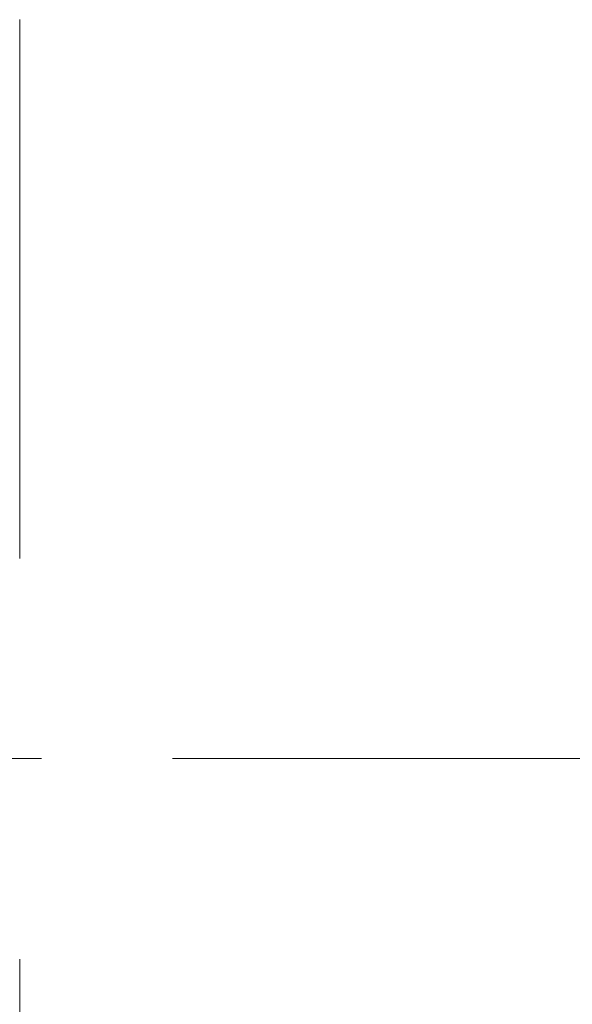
# Model space of a CAD drawing. Extents: x 3165 to 57695, y -7842 to 39081.
# Tile 97 of 248: x 54822 to 55492, y 8030 to 9224. Entities that reach past the tile are written whole.
import ezdxf

# ---------------------------------------------------------------- set-up
doc = ezdxf.new("R2010")
doc.units = 0
doc.header["$LTSCALE"] = 50
doc.linetypes.add('Onderlegger 3e verdieping$0$stramien', pattern=[22.225, 12.7, -3.175, 3.175, -3.175])
doc.layers.get('0').update_dxf_attribs({"linetype": 'CONTINUOUS'})
doc.layers.add('Onderlegger 3e verdieping$0$A-GLAZ', color=8, linetype='CONTINUOUS', lineweight=25)
doc.layers.add('Onderlegger 3e verdieping$0$S-GRID', color=8, linetype='CONTINUOUS', lineweight=18)

# ---------------------------------------------------------------- blocks, each defined once
blk = doc.blocks.new('Onderlegger 3e verdieping$0$31_KA_Houten kozijn metselwerkgevel met draaiend deel verdieping - 31_KA_Houten kozijn metselwerkgevel met draaiend deel verdieping-V225-Plotview 3e Verdieping - schaal 1 op 100')
at = {"layer": 'Onderlegger 3e verdieping$0$A-GLAZ', "lineweight": 18}
blk.add_line((-20.7, -210.1), (-673.9, -210.1), dxfattribs=at)
blk = doc.blocks.new('Onderlegger 3e verdieping$0$31_KA_Houten kozijn metselwerkgevel met draaiend deel verdieping - 31_KA_Houten kozijn metselwerkgevel met draaiend deel verdieping-V230-Plotview 3e Verdieping - schaal 1 op 100')
at = {"layer": 'Onderlegger 3e verdieping$0$A-GLAZ', "lineweight": 18}
blk.add_line((673.9, -210.1), (-673.9, -210.1), dxfattribs=at)
blk = doc.blocks.new('Onderlegger 3e verdieping')
at = {"layer": 'Onderlegger 3e verdieping$0$S-GRID', "linetype": 'Onderlegger 3e verdieping$0$stramien'}
blk.add_line((35004.5, 8328.2), (56107.8, 8328.2), dxfattribs=at)
at = {"layer": 'Onderlegger 3e verdieping$0$A-GLAZ', "rotation": 89.99999999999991}
for name, p in [('Onderlegger 3e verdieping$0$31_KA_Houten kozijn metselwerkgevel met draaiend deel verdieping - 31_KA_Houten kozijn metselwerkgevel met draaiend deel verdieping-V225-Plotview 3e Verdieping - schaal 1 op 100', (54611.6, 9244.6)), ('Onderlegger 3e verdieping$0$31_KA_Houten kozijn metselwerkgevel met draaiend deel verdieping - 31_KA_Houten kozijn metselwerkgevel met draaiend deel verdieping-V230-Plotview 3e Verdieping - schaal 1 op 100', (54611.6, 7411.2))]:
    blk.add_blockref(name, p, dxfattribs=at)

msp = doc.modelspace()

# ---------------------------------------------------------------- block references
msp.add_blockref('Onderlegger 3e verdieping', (0, 0))

doc.saveas('drawing.dxf')
